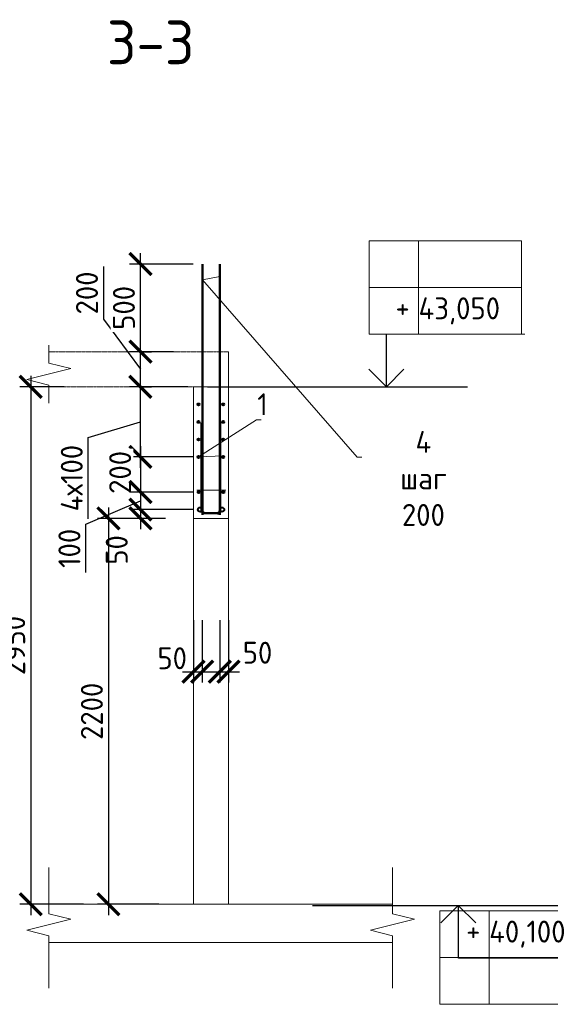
# Model space of a CAD drawing. Header units: millimetres. Extents: x 247266 to 730847, y -636031 to 10052.
# Tile 137 of 196: x 544879 to 550924, y -262141 to -250914. Entities that reach past the tile are written whole.
import ezdxf
from ezdxf import colors
from ezdxf.entities.mleader import LeaderData, LeaderLine
from ezdxf.math import Vec2, Vec3

# ---------------------------------------------------------------- set-up
doc = ezdxf.new("R2010")
doc.units = ezdxf.units.MM
doc.linetypes.add('01 Штриховая _4 мм_', pattern=[6, 3.5, -2.5])
for name, color, linetype, lineweight in [('AF_Perekritie', 7, 'Continuous', 18), ('AF_Stena', 7, 'Continuous', 18), ('KR_Fundament', 7, 'Continuous', 18), ('RAZMER', 7, 'Continuous', 15), ('Арм_хомуты', 7, 'Continuous', 18), ('Арм_шпильки', 7, 'Continuous', 18), ('Армирование', 7, 'Continuous', 40), ('АрмСтер', 7, 'Continuous', 50), ('АС-Таблицы', 7, 'Continuous', 20), ('отметки', 7, 'Continuous', 18), ('подоснова', 7, 'Continuous', 5)]:
    doc.layers.add(name, color=color, linetype=linetype, lineweight=lineweight)
doc.layers.add('РАЗМЕРЫ', color=7, linetype='Continuous')
doc.styles.add('GOST 2.304', font='CS_Gost2304.shx')
doc.styles.add('GOST-2.304_Type-B', font='GOST_Common.ttf')
doc.styles.add('ГОСТ', font='GOST_Common.ttf')
doc.dimstyles.new('мой 25', dxfattribs={"dimscale": 100, "dimtxt": 2.5, "dimasz": 2.5, "dimexe": 1.25, "dimexo": 0.625, "dimtad": 1, "dimdec": 0, "dimlfac": 0.5, "dimtxsty": 'GOST-2.304_Type-B', "dimblk": 'ARCHTICK', "dimcen": 2.5, "dimdle": 1.25, "dimaunit": 1, "dimadec": 1, "dimazin": 2, "dimtfac": 1, "dimtdec": 0, "dimtmove": 1, "dimatfit": 3, "dimfxl": 6, "dimfxlon": 1, "dimtfill": 1, "dimlwd": -1, "dimlwe": -1, "dimarcsym": 0})

# ---------------------------------------------------------------- blocks, each defined once
blk = doc.blocks.new('_None')
blk = doc.blocks.new('_ArchTick')
at = {"color": 0, "linetype": 'ByBlock', "const_width": 0.15}
blk.add_lwpolyline([(-0.5, -0.5), (0.5, 0.5)], dxfattribs=at)
blk = doc.blocks.new('*D929')
at = {"layer": 'DEFPOINTS', "color": 0, "ltscale": 100}
for p in [(546217, -254700), (546254, -254700), (546217, -255100)]:
    blk.add_point(p, dxfattribs=at)
at = {"layer": 'РАЗМЕРЫ', "color": 0, "linetype": 'Continuous'}
for p, q in [((545832, -253729), (545832, -254330)), ((545832, -254330), (546254, -254900)), ((546254, -255225), (546254, -254575)), ((546279, -254700), (546379, -254700)), ((546279, -255100), (546379, -255100))]:
    blk.add_line(p, q, dxfattribs=at)
at = {"layer": 'РАЗМЕРЫ', "color": 0, "ltscale": 100, "xscale": 250, "yscale": 250, "zscale": 250}
for p, rotation in [((546254, -254700), 90), ((546254, -255100), 270)]:
    blk.add_blockref('_ArchTick', p, dxfattribs=dict(at, rotation=rotation))
at = {"layer": 'РАЗМЕРЫ', "color": 0, "lineweight": 0, "ltscale": 100, "insert": (545645, -254030), "char_height": 250, "attachment_point": 5, "rotation": 90, "style": 'GOST-2.304_Type-B', "bg_fill": 3, "box_fill_scale": 1.1, "bg_fill_color": 256, "bg_fill_true_color": 13158600, "bg_fill_transparency": 0}
blk.add_mtext('200', dxfattribs=at)
blk = doc.blocks.new('*D930')
at = {"layer": 'DEFPOINTS', "color": 0, "ltscale": 100}
for p in [(546858, -257698), (546958, -257698), (546958, -258348)]:
    blk.add_point(p, dxfattribs=at)
at = {"layer": 'РАЗМЕРЫ', "color": 0, "linetype": 'Continuous'}
for p, q in [((546858, -257760), (546858, -258473)), ((546958, -257760), (546958, -258473)), ((546733, -258348), (547083, -258348))]:
    blk.add_line(p, q, dxfattribs=at)
at = {"layer": 'РАЗМЕРЫ', "color": 0, "ltscale": 100, "xscale": 250, "yscale": 250, "zscale": 250}
blk.add_blockref('_ArchTick', (546858, -258348), dxfattribs=at)
at = {"layer": 'РАЗМЕРЫ', "color": 0, "ltscale": 100, "xscale": 250, "yscale": 250, "zscale": 250, "rotation": 180}
blk.add_blockref('_ArchTick', (546958, -258348), dxfattribs=at)
at = {"layer": 'РАЗМЕРЫ', "color": 0, "lineweight": 0, "ltscale": 100, "insert": (546616, -258195), "char_height": 250, "attachment_point": 5, "style": 'GOST-2.304_Type-B', "bg_fill": 3, "box_fill_scale": 1.1, "bg_fill_color": 256, "bg_fill_true_color": 13158600, "bg_fill_transparency": 0}
blk.add_mtext('50', dxfattribs=at)
blk = doc.blocks.new('*D931')
at = {"layer": 'DEFPOINTS', "color": 0, "ltscale": 100}
for p in [(547158, -257698), (547258, -257698), (547258, -258348)]:
    blk.add_point(p, dxfattribs=at)
at = {"layer": 'РАЗМЕРЫ', "color": 0, "linetype": 'Continuous'}
for p, q in [((547158, -257760), (547158, -258473)), ((547258, -257760), (547258, -258473)), ((547033, -258348), (547383, -258348))]:
    blk.add_line(p, q, dxfattribs=at)
at = {"layer": 'РАЗМЕРЫ', "color": 0, "ltscale": 100, "xscale": 250, "yscale": 250, "zscale": 250}
blk.add_blockref('_ArchTick', (547158, -258348), dxfattribs=at)
at = {"layer": 'РАЗМЕРЫ', "color": 0, "ltscale": 100, "xscale": 250, "yscale": 250, "zscale": 250, "rotation": 180}
blk.add_blockref('_ArchTick', (547258, -258348), dxfattribs=at)
at = {"layer": 'РАЗМЕРЫ', "color": 0, "lineweight": 0, "ltscale": 100, "insert": (547588, -258132), "char_height": 250, "attachment_point": 5, "style": 'GOST-2.304_Type-B', "bg_fill": 3, "box_fill_scale": 1.1, "bg_fill_color": 256, "bg_fill_true_color": 13158600, "bg_fill_transparency": 0}
blk.add_mtext('50', dxfattribs=at)
blk = doc.blocks.new('*D932')
at = {"layer": 'DEFPOINTS', "color": 0, "ltscale": 100}
for p in [(545449, -255100), (545004, -261000), (547323, -261000)]:
    blk.add_point(p, dxfattribs=at)
at = {"layer": 'РАЗМЕРЫ', "color": 0, "linetype": 'Continuous'}
for p, q in [((545004, -254975), (545004, -261125)), ((545387, -255100), (544879, -255100)), ((545604, -261000), (544879, -261000))]:
    blk.add_line(p, q, dxfattribs=at)
at = {"layer": 'РАЗМЕРЫ', "color": 0, "ltscale": 100, "xscale": 250, "yscale": 250, "zscale": 250}
for p, rotation in [((545004, -255100), 90), ((545004, -261000), 270)]:
    blk.add_blockref('_ArchTick', p, dxfattribs=dict(at, rotation=rotation))
at = {"layer": 'РАЗМЕРЫ', "color": 0, "lineweight": 0, "ltscale": 100, "insert": (544816, -258050), "char_height": 250, "attachment_point": 5, "rotation": 90, "style": 'GOST-2.304_Type-B', "bg_fill": 3, "box_fill_scale": 1.1, "bg_fill_color": 256, "bg_fill_true_color": 13158600, "bg_fill_transparency": 0}
blk.add_mtext('2950', dxfattribs=at)
blk = doc.blocks.new('*D933')
at = {"layer": 'DEFPOINTS', "color": 0, "ltscale": 100}
for p in [(546217, -254700), (546254, -254700), (546217, -255100)]:
    blk.add_point(p, dxfattribs=at)
at = {"layer": 'РАЗМЕРЫ', "color": 0, "linetype": 'Continuous'}
for p, q in [((545832, -253729), (545832, -254330)), ((545832, -254330), (546254, -254900)), ((546254, -255225), (546254, -254575)), ((546279, -254700), (546379, -254700)), ((546279, -255100), (546379, -255100))]:
    blk.add_line(p, q, dxfattribs=at)
at = {"layer": 'РАЗМЕРЫ', "color": 0, "ltscale": 100, "xscale": 250, "yscale": 250, "zscale": 250}
for p, rotation in [((546254, -254700), 90), ((546254, -255100), 270)]:
    blk.add_blockref('_ArchTick', p, dxfattribs=dict(at, rotation=rotation))
at = {"layer": 'РАЗМЕРЫ', "color": 0, "lineweight": 0, "ltscale": 100, "insert": (545645, -254030), "char_height": 250, "attachment_point": 5, "rotation": 90, "style": 'GOST-2.304_Type-B', "bg_fill": 3, "box_fill_scale": 1.1, "bg_fill_color": 256, "bg_fill_true_color": 13158600, "bg_fill_transparency": 0}
blk.add_mtext('200', dxfattribs=at)
blk = doc.blocks.new('*D934')
at = {"layer": 'DEFPOINTS', "color": 0, "ltscale": 100}
for p in [(546254, -255100), (546858, -255100), (546780, -255900)]:
    blk.add_point(p, dxfattribs=at)
at = {"layer": 'РАЗМЕРЫ', "color": 0, "linetype": 'Continuous'}
for p, q in [((546254, -256025), (546254, -254975)), ((546796, -255100), (546129, -255100)), ((545660, -255678), (546254, -255500)), ((545660, -256604), (545660, -255678)), ((546717, -255900), (546129, -255900))]:
    blk.add_line(p, q, dxfattribs=at)
at = {"layer": 'РАЗМЕРЫ', "color": 0, "ltscale": 100, "xscale": 250, "yscale": 250, "zscale": 250}
for p, rotation in [((546254, -255100), 90), ((546254, -255900), 270)]:
    blk.add_blockref('_ArchTick', p, dxfattribs=dict(at, rotation=rotation))
at = {"layer": 'РАЗМЕРЫ', "color": 0, "lineweight": 0, "ltscale": 100, "insert": (545472, -256141), "char_height": 250, "attachment_point": 5, "rotation": 90, "style": 'GOST-2.304_Type-B', "bg_fill": 3, "box_fill_scale": 1.1, "bg_fill_color": 256, "bg_fill_true_color": 13158600, "bg_fill_transparency": 0}
blk.add_mtext('4х100', dxfattribs=at)
blk = doc.blocks.new('*D979')
at = {"layer": 'DEFPOINTS', "color": 0, "ltscale": 100}
for p in [(546254, -253700), (546960, -253700), (546692, -254700)]:
    blk.add_point(p, dxfattribs=at)
at = {"layer": 'РАЗМЕРЫ', "color": 0, "linetype": 'Continuous'}
for p, q in [((546254, -254825), (546254, -253575)), ((546854, -253700), (546129, -253700)), ((546629, -254700), (546129, -254700))]:
    blk.add_line(p, q, dxfattribs=at)
at = {"layer": 'РАЗМЕРЫ', "color": 0, "ltscale": 100, "xscale": 250, "yscale": 250, "zscale": 250}
for p, rotation in [((546254, -253700), 90), ((546254, -254700), 270)]:
    blk.add_blockref('_ArchTick', p, dxfattribs=dict(at, rotation=rotation))
at = {"layer": 'РАЗМЕРЫ', "color": 0, "lineweight": 0, "ltscale": 100, "insert": (546066, -254200), "char_height": 250, "attachment_point": 5, "rotation": 90, "style": 'GOST-2.304_Type-B', "bg_fill": 3, "box_fill_scale": 1.1, "bg_fill_color": 256, "bg_fill_true_color": 13158600, "bg_fill_transparency": 0}
blk.add_mtext('500', dxfattribs=at)
blk = doc.blocks.new('*U192')
at = {"color": 0, "linetype": 'ByBlock', "lineweight": -2}
for p, q in [((-109, 25), (-105, 1027)), ((-95, 1027), (-105, 1027)), ((-99, 25), (-95, 1027)), ((99, 25), (103, 1026)), ((103, 1026), (113, 1026)), ((109, 25), (113, 1026)), ((-108, 16), (-109, 25)), ((-104, 8), (-108, 16)), ((-99, 1), (-104, 8)), ((-98, 19), (-99, 25)), ((-92, -5), (-99, 1)), ((-96, 13), (-98, 19)), ((-92, 8), (-96, 13)), ((-87, 4), (-92, 8)), ((-81, 1), (-87, 4)), ((-74, 0), (-81, 1)), ((-74, 0), (74, 0)), ((74, 0), (81, 1)), ((81, 1), (87, 3)), ((87, 3), (92, 7)), ((92, 7), (96, 12)), ((96, 12), (98, 18)), ((98, 18), (99, 25)), ((99, 0), (105, 7)), ((105, 7), (108, 16)), ((108, 16), (109, 25)), ((-83, -9), (-92, -5)), ((-74, -10), (-83, -9)), ((74, -10), (-74, -10)), ((74, -10), (83, -9)), ((83, -9), (92, -6)), ((92, -6), (99, 0))]:
    blk.add_line(p, q, dxfattribs=at)
at = {"style": 'GOST 2.304', "oblique": 15, "flags": 9}
for tag, p in [('ПОЗИЦИЯ', (1066, -185)), ('ДИАМЕТР', (1066, -189)), ('КЛАСС', (1066, -194)), ('ДЛИНА', (1067, -199)), ('МАССА', (1067, -204))]:
    blk.add_attdef(tag, p, '', height=2.5, dxfattribs=at)
blk = doc.blocks.new('*D980')
at = {"layer": 'DEFPOINTS', "color": 0, "ltscale": 100}
for p in [(546916, -255900), (546254, -256300), (546918, -256300)]:
    blk.add_point(p, dxfattribs=at)
at = {"layer": 'РАЗМЕРЫ', "color": 0, "linetype": 'Continuous'}
for p, q in [((546254, -255775), (546254, -256425)), ((546854, -255900), (546129, -255900)), ((546854, -256300), (546129, -256300))]:
    blk.add_line(p, q, dxfattribs=at)
at = {"layer": 'РАЗМЕРЫ', "color": 0, "ltscale": 100, "xscale": 250, "yscale": 250, "zscale": 250}
for p, rotation in [((546254, -255900), 90), ((546254, -256300), 270)]:
    blk.add_blockref('_ArchTick', p, dxfattribs=dict(at, rotation=rotation))
at = {"layer": 'РАЗМЕРЫ', "color": 0, "lineweight": 0, "ltscale": 100, "insert": (546023, -256076), "char_height": 250, "attachment_point": 5, "rotation": 90, "style": 'GOST-2.304_Type-B', "bg_fill": 3, "box_fill_scale": 1.1, "bg_fill_color": 256, "bg_fill_true_color": 13158600, "bg_fill_transparency": 0}
blk.add_mtext('200', dxfattribs=at)
blk = doc.blocks.new('*D981')
at = {"layer": 'DEFPOINTS', "color": 0, "ltscale": 100}
for p in [(546918, -256300), (546254, -256500), (546933, -256500)]:
    blk.add_point(p, dxfattribs=at)
at = {"layer": 'РАЗМЕРЫ', "color": 0, "linetype": 'Continuous'}
for p, q in [((546254, -256175), (546254, -256625)), ((546854, -256300), (546129, -256300)), ((545632, -256667), (546254, -256400)), ((546854, -256500), (546129, -256500)), ((545632, -257217), (545632, -256667))]:
    blk.add_line(p, q, dxfattribs=at)
at = {"layer": 'РАЗМЕРЫ', "color": 0, "ltscale": 100, "xscale": 250, "yscale": 250, "zscale": 250}
for p, rotation in [((546254, -256300), 90), ((546254, -256500), 270)]:
    blk.add_blockref('_ArchTick', p, dxfattribs=dict(at, rotation=rotation))
at = {"layer": 'РАЗМЕРЫ', "color": 0, "lineweight": 0, "ltscale": 100, "insert": (545445, -256942), "char_height": 250, "attachment_point": 5, "rotation": 90, "style": 'GOST-2.304_Type-B', "bg_fill": 3, "box_fill_scale": 1.1, "bg_fill_color": 256, "bg_fill_true_color": 13158600, "bg_fill_transparency": 0}
blk.add_mtext('100', dxfattribs=at)
blk = doc.blocks.new('*D982')
at = {"layer": 'DEFPOINTS', "color": 0, "ltscale": 100}
for p in [(546933, -256500), (546254, -256600), (546601, -256600)]:
    blk.add_point(p, dxfattribs=at)
at = {"layer": 'РАЗМЕРЫ', "color": 0, "linetype": 'Continuous'}
for p, q in [((546254, -256375), (546254, -256725)), ((546854, -256500), (546129, -256500)), ((546539, -256600), (546129, -256600))]:
    blk.add_line(p, q, dxfattribs=at)
at = {"layer": 'РАЗМЕРЫ', "color": 0, "ltscale": 100, "xscale": 250, "yscale": 250, "zscale": 250}
for p, rotation in [((546254, -256500), 270), ((546254, -256600), 90)]:
    blk.add_blockref('_ArchTick', p, dxfattribs=dict(at, rotation=rotation))
at = {"layer": 'РАЗМЕРЫ', "color": 0, "lineweight": 0, "ltscale": 100, "insert": (545984, -256960), "char_height": 250, "attachment_point": 5, "rotation": 90, "style": 'GOST-2.304_Type-B', "bg_fill": 3, "box_fill_scale": 1.1, "bg_fill_color": 256, "bg_fill_true_color": 13158600, "bg_fill_transparency": 0}
blk.add_mtext('50', dxfattribs=at)
blk = doc.blocks.new('*D1022')
at = {"layer": 'DEFPOINTS', "color": 0, "ltscale": 100}
for p in [(546601, -256600), (545889, -261000), (546528, -261000)]:
    blk.add_point(p, dxfattribs=at)
at = {"layer": 'РАЗМЕРЫ', "color": 0, "linetype": 'Continuous'}
for p, q in [((545889, -256475), (545889, -261125)), ((546489, -256600), (545764, -256600)), ((546465, -261000), (545764, -261000))]:
    blk.add_line(p, q, dxfattribs=at)
at = {"layer": 'РАЗМЕРЫ', "color": 0, "ltscale": 100, "xscale": 250, "yscale": 250, "zscale": 250}
for p, rotation in [((545889, -256600), 90), ((545889, -261000), 270)]:
    blk.add_blockref('_ArchTick', p, dxfattribs=dict(at, rotation=rotation))
at = {"layer": 'РАЗМЕРЫ', "color": 0, "lineweight": 0, "ltscale": 100, "insert": (545701, -258800), "char_height": 250, "attachment_point": 5, "rotation": 90, "style": 'GOST-2.304_Type-B', "bg_fill": 3, "box_fill_scale": 1.1, "bg_fill_color": 256, "bg_fill_true_color": 13158600, "bg_fill_transparency": 0}
blk.add_mtext('2200', dxfattribs=at)
blk = doc.blocks.new('*T2942')
at = {"layer": 'DEFPOINTS', "color": 8, "linetype": 'ByBlock', "lineweight": 0}
for p, q in [((0, 1067), (1734, 1067)), ((0, 0), (0, 1067)), ((561, 0), (561, 1067)), ((1734, 0), (1734, 1067)), ((0, 533), (1734, 533)), ((0, 0), (1734, 0))]:
    blk.add_line(p, q, dxfattribs=at)
at = {"layer": 'АС-Таблицы', "color": 0, "char_height": 250, "style": 'ГОСТ'}
for s, insert, width, attachment_point in [('+', (461, 967), 361.22, 3), ('40,100', (561, 800), 1173.09, 4)]:
    blk.add_mtext(s, dxfattribs=dict(at, insert=insert, width=width, attachment_point=attachment_point))
blk = doc.blocks.new('*T2950')
at = {"layer": 'DEFPOINTS', "color": 8, "linetype": 'ByBlock', "lineweight": 0}
for p, q in [((0, 0), (1734, 0)), ((0, 0), (0, -1067)), ((561, 0), (561, -1067)), ((1734, 0), (1734, -1067)), ((0, -533), (1734, -533)), ((0, -1067), (1734, -1067))]:
    blk.add_line(p, q, dxfattribs=at)
at = {"layer": 'АС-Таблицы', "color": 0, "char_height": 250, "style": 'ГОСТ'}
for s, insert, width, attachment_point in [('+', (461, -633), 361.22, 3), ('43,050', (561, -800), 1173.09, 4)]:
    blk.add_mtext(s, dxfattribs=dict(at, insert=insert, width=width, attachment_point=attachment_point))

msp = doc.modelspace()

# ---------------------------------------------------------------- linework, layer by layer
for points in [[(548927.88, -255100.21), (549762.45, -255100.21)], [(548214.52, -261013.26), (551175.49, -261013.26)]]:
    msp.add_lwpolyline(points)
at = {"layer": 'AF_Perekritie', "linetype": '01 Штриховая _4 мм_', "lineweight": 9}
for p, q in [((547258.39, -254700.12), (545209.81, -254700.12)), ((545209.81, -255100.12), (547258.39, -255100.12))]:
    msp.add_line(p, q, dxfattribs=at)
at = {"layer": 'AF_Stena', "lineweight": 20}
for p, q in [((546858.39, -255100.12), (546858.39, -261000.12)), ((547258.39, -255100.12), (546858.39, -255100.12)), ((547258.39, -261000.12), (547258.39, -255100.12))]:
    msp.add_line(p, q, dxfattribs=at)
for points in [[(545209.81, -254775.12), (545209.81, -254625.12)], [(545209.81, -254775.12), (545209.81, -254830.12)], [(545209.81, -254830.12), (545459.81, -254892.62)], [(545459.81, -254892.62), (544959.81, -255017.62)], [(544959.81, -255017.62), (545209.81, -255080.12)], [(545209.81, -255080.12), (545209.81, -255135.12)], [(545209.81, -255135.12), (545209.81, -255285.12)], [(545209.81, -261053.45), (545209.81, -260581.6)], [(549126.2, -261053.45), (549126.2, -260581.6)], [(545209.81, -261053.45), (545209.81, -261108.45)], [(545209.81, -261108.45), (545459.81, -261170.95)], [(549126.2, -261053.45), (549126.2, -261108.45)], [(549126.2, -261108.45), (549376.2, -261170.95)], [(545459.81, -261170.95), (544959.81, -261295.95)], [(549376.2, -261170.95), (548876.2, -261295.95)], [(544959.81, -261295.95), (545209.81, -261358.45)], [(548876.2, -261295.95), (549126.2, -261358.45)], [(545209.81, -261358.45), (545209.81, -261413.45)], [(545209.81, -261413.45), (545209.81, -261957.56)], [(549126.2, -261358.45), (549126.2, -261413.45)], [(549126.2, -261413.45), (549126.2, -261957.56)]]:
    msp.add_lwpolyline(points, dxfattribs=at)
at = {"layer": 'KR_Fundament', "lineweight": 9}
for p, q in [((549126.2, -261000.12), (545209.81, -261000.12)), ((545209.81, -261435.97), (549126.2, -261435.97))]:
    msp.add_line(p, q, dxfattribs=at)
at = {"layer": 'RAZMER', "ltscale": 100}
for p, q in [((549072.25, -254498.44), (550634.75, -254498.44)), ((549072.25, -254501.08), (550634.75, -254501.08)), ((549072.25, -254501.08), (550634.75, -254501.08)), ((549875.69, -261460.61), (549877.22, -261607.42)), ((549877.22, -261612.38), (551439.72, -261612.38)), ((549877.22, -261612.38), (551439.72, -261612.38)), ((549877.22, -261615.03), (551439.72, -261615.03))]:
    msp.add_line(p, q, dxfattribs=at)
at = {"layer": 'Арм_шпильки'}
msp.add_line((546898.39, -256280.27), (547227.89, -256280.27), dxfattribs=at)
at = {"layer": 'Армирование', "ltscale": 100}
for centre in [(546918.39, -256300.27), (547198.39, -256300.27)]:
    msp.add_circle(centre, 12, dxfattribs=at)
at = {"layer": 'АрмСтер', "ltscale": 15}
for p, q in [((546959.67, -256558.22), (546959.67, -253700.12)), ((547158.09, -256558.22), (547158.09, -253700.12))]:
    msp.add_line(p, q, dxfattribs=at)
at = {"layer": 'отметки', "linetype": 'Continuous', "lineweight": 25, "ltscale": 100}
for p, q in [((549056.35, -255100.64), (549056.35, -254500.64)), ((549875.69, -261013.26), (549875.69, -261613.26))]:
    msp.add_line(p, q, dxfattribs=at)
for points in [[(548856.35, -254900.64), (549056.35, -255100.64), (549256.35, -254900.64)], [(549675.69, -261213.26), (549875.69, -261013.26), (550075.69, -261213.26)]]:
    msp.add_lwpolyline(points, dxfattribs=at)

# ---------------------------------------------------------------- block references
for name, p in [('*T2950', (548861.31, -253434.42)), ('*T2942', (549666.27, -262140.76))]:
    msp.add_blockref(name, p)

# ---------------------------------------------------------------- texts
at = {"layer": 'РАЗМЕРЫ', "insert": (546370.59, -251172.89), "char_height": 500, "attachment_point": 5, "style": 'GOST-2.304_Type-B'}
msp.add_mtext_dynamic_manual_height_columns('3-3', width=3941.2128, gutter_width=625, heights=[0], dxfattribs=at)

# ---------------------------------------------------------------- leaders
at = {"layer": 'подоснова'}
ml = msp.add_multileader_mtext('Standard', dxfattribs=at)
ml.set_content('1 ', color=256, style='GOST-2.304_Type-B')
ml.set_leader_properties(color=256, linetype='ByLayer', lineweight=15)
ml.set_arrow_properties(name='NONE')
ml.build(insert=Vec2(0, 0))
ml.multileader.update_dxf_attribs({"text_left_attachment_type": 6, "text_right_attachment_type": 6, "dogleg_length": 10, "arrow_head_size": 18})
ctx = ml.context
ctx.base_point, ctx.char_height, ctx.arrow_head_size, ctx.landing_gap_size, ctx.plane_origin = Vec3(547587.39, -255474.74), 250, 18, 20, Vec3(546592.87, -255034.46)
ctx.left_attachment, ctx.right_attachment, ctx.text_align_type = 6, 6, 1
notes = []
notes.append((ctx, [(0, (1, 1, 0), (547577.35, -255474.74), (1, 0), 10, [(1, [(547199.33, -255887.34), (546915.48, -255896.72)], 0, [])])]))
ctx.mtext.insert, ctx.mtext.width, ctx.mtext.alignment, ctx.mtext.flow_direction = Vec3(547644.89, -255174.74), 22.8978, 2, 5
for ctx, leaders in notes:
    for number, flags, end, landing, length, lines in leaders:
        leader = LeaderData()
        leader.index, (leader.has_last_leader_line, leader.has_dogleg_vector, leader.attachment_direction) = number, flags
        leader.last_leader_point, leader.dogleg_vector, leader.dogleg_length = Vec3(end), Vec3(landing), length
        for number, points, colour, breaks in lines:
            line = LeaderLine()
            line.index, line.vertices, line.color, line.breaks = number, Vec3.list(points), colors.encode_raw_color(colour), breaks
            leader.lines.append(line)
        ctx.leaders.append(leader)

# ---------------------------------------------------------------- next in the draw order: dimensions: what is measured, and where the dimension line sits
at = {"layer": 'РАЗМЕРЫ', "lineweight": 0}
dim = msp.add_linear_dim(base=(546253.67, -254700.12), p1=(546216.67, -255100.12), p2=(546216.91, -254700.12), angle=90, dimstyle='мой 25', dxfattribs=at)
dim.commit()
dim.dimension.update_dxf_attribs({"geometry": '*D929', "text_midpoint": (545832.19, -254267.39), "dimtype": 160})
dim = msp.add_linear_dim(base=(546958.35, -258347.71), p1=(546858.39, -257697.53), p2=(546958.35, -257697.53), dimstyle='мой 25', dxfattribs=at)
dim.commit()
dim.dimension.update_dxf_attribs({"geometry": '*D930', "text_midpoint": (546615.76, -258382.28), "dimtype": 160})

# ---------------------------------------------------------------- next in the draw order: dimensions: what is measured, and where the dimension line sits
dim = msp.add_linear_dim(base=(547258.39, -258347.71), p1=(547158.35, -257697.53), p2=(547258.39, -257697.53), dimstyle='мой 25', dxfattribs=at)
dim.commit()
dim.dimension.update_dxf_attribs({"geometry": '*D931', "text_midpoint": (547588, -258319.7), "dimtype": 160})

# ---------------------------------------------------------------- next in the draw order: dimensions: what is measured, and where the dimension line sits
dim = msp.add_linear_dim(base=(545003.83, -261000.12), p1=(545449.34, -255100.12), p2=(547322.61, -261000.12), angle=90, dimstyle='мой 25', dxfattribs=at)
dim.commit()
dim.dimension.update_dxf_attribs({"geometry": '*D932', "text_midpoint": (544816.2, -258050.12)})

# ---------------------------------------------------------------- next in the draw order: linework, layer by layer
msp.add_lwpolyline([(547018.91, -255100.21), (549979.88, -255100.21)])
at = {"layer": 'AF_Stena', "lineweight": 20}
msp.add_line((547258.39, -255100.12), (547258.39, -254701.14), dxfattribs=at)
at = {"layer": 'Армирование', "ltscale": 100}
for centre, radius in [((547196.1, -255300.39), 12), ((547196.1, -255500.39), 12), ((547196.1, -255700.39), 12), ((547196.1, -255900.39), 12), ((547183.31, -256500.12), 25)]:
    msp.add_circle(centre, radius, dxfattribs=at)

# ---------------------------------------------------------------- next in the draw order: block references
at = {"layer": 'Арм_хомуты', "lineweight": 40, "rotation": 0.209348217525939}
msp.add_blockref('*U192', (547058.88, -256535.78), dxfattribs=at)

# ---------------------------------------------------------------- next in the draw order: dimensions: what is measured, and where the dimension line sits
at = {"layer": 'РАЗМЕРЫ', "lineweight": 0}
dim = msp.add_linear_dim(base=(546253.67, -254700.12), p1=(546216.67, -255100.12), p2=(546216.91, -254700.12), angle=90, dimstyle='мой 25', dxfattribs=at)
dim.commit()
dim.dimension.update_dxf_attribs({"geometry": '*D933', "text_midpoint": (545832.19, -254267.39), "dimtype": 160})

# ---------------------------------------------------------------- next in the draw order: dimensions: what is measured, and where the dimension line sits
dim = msp.add_linear_dim(base=(546253.67, -253700.12), p1=(546691.85, -254700.12), p2=(546959.67, -253700.12), angle=90, dimstyle='мой 25', dxfattribs=at)
dim.commit()
dim.dimension.update_dxf_attribs({"geometry": '*D979', "text_midpoint": (546066.05, -254200.12)})
dim = msp.add_linear_dim(base=(546253.67, -255100.12), p1=(546779.66, -255900.39), p2=(546858.39, -255100.12), angle=90, text='4х100', dimstyle='мой 25', dxfattribs=at)
dim.commit()
dim.dimension.update_dxf_attribs({"geometry": '*D934', "text_midpoint": (545471.92, -255740.99)})

# ---------------------------------------------------------------- next in the draw order: linework, layer by layer
at = {"layer": 'Армирование', "ltscale": 100}
for centre, radius in [((546916.1, -255300.39), 12), ((546916.1, -255500.39), 12), ((546916.1, -255900.39), 12), ((546933.31, -256500.12), 25)]:
    msp.add_circle(centre, radius, dxfattribs=at)

# ---------------------------------------------------------------- next in the draw order: dimensions: what is measured, and where the dimension line sits
at = {"layer": 'РАЗМЕРЫ', "lineweight": 0}
dim = msp.add_linear_dim(base=(546253.67, -256300.27), p1=(546916.1, -255900.39), p2=(546918.39, -256300.27), angle=90, dimstyle='мой 25', dxfattribs=at)
dim.commit()
dim.dimension.update_dxf_attribs({"geometry": '*D980', "text_midpoint": (546210.72, -256075.89), "dimtype": 160})

# ---------------------------------------------------------------- next in the draw order: linework, layer by layer
at = {"layer": 'Армирование', "ltscale": 100}
msp.add_circle((546916.1, -255700.39), 12, dxfattribs=at)

# ---------------------------------------------------------------- next in the draw order: dimensions: what is measured, and where the dimension line sits
at = {"layer": 'РАЗМЕРЫ', "lineweight": 0}
dim = msp.add_linear_dim(base=(546253.67, -256500.12), p1=(546918.39, -256300.27), p2=(546933.31, -256500.12), angle=90, dimstyle='мой 25', dxfattribs=at)
dim.commit()
dim.dimension.update_dxf_attribs({"geometry": '*D981', "text_midpoint": (545632.43, -256729.35), "dimtype": 160})

# ---------------------------------------------------------------- next in the draw order: dimensions: what is measured, and where the dimension line sits
dim = msp.add_linear_dim(base=(546253.67, -256600.12), p1=(546933.31, -256500.12), p2=(546601.1, -256600.12), angle=90, dimstyle='мой 25', dxfattribs=at)
dim.commit()
dim.dimension.update_dxf_attribs({"geometry": '*D982', "text_midpoint": (546171.21, -256959.91), "dimtype": 160})

# ---------------------------------------------------------------- next in the draw order: linework, layer by layer
at = {"layer": 'AF_Stena', "lineweight": 20}
msp.add_line((546858.39, -256601.48), (547258.39, -256601.48), dxfattribs=at)

# ---------------------------------------------------------------- next in the draw order: dimensions: what is measured, and where the dimension line sits
at = {"layer": 'РАЗМЕРЫ', "lineweight": 0}
dim = msp.add_linear_dim(base=(545888.8, -261000.12), p1=(546601.1, -256600.12), p2=(546527.91, -261000.12), angle=90, dimstyle='мой 25', dxfattribs=at)
dim.commit()
dim.dimension.update_dxf_attribs({"geometry": '*D1022', "text_midpoint": (545701.17, -258800.12)})

# ---------------------------------------------------------------- next in the draw order: leaders
at = {"layer": 'подоснова'}
ml = msp.add_multileader_mtext('Standard', dxfattribs=at)
ml.set_content('4 шаг 200', color=256, style='GOST-2.304_Type-B')
ml.set_leader_properties(color=256, linetype='ByLayer', lineweight=15)
ml.set_arrow_properties(name='NONE')
ml.build(insert=Vec2(0, 0))
ml.multileader.update_dxf_attribs({"text_left_attachment_type": 6, "text_right_attachment_type": 6, "dogleg_length": 10, "arrow_head_size": 18})
ctx = ml.context
ctx.base_point, ctx.char_height, ctx.arrow_head_size, ctx.landing_gap_size, ctx.plane_origin = Vec3(548734.8, -255902.54), 250, 18, 20, Vec3(546658.78, -252824.93)
ctx.left_attachment, ctx.right_attachment, ctx.text_align_type = 6, 6, 1
notes = []
notes.append((ctx, [(0, (1, 1, 0), (548724.18, -255902.79), (1, 0), 10, [(1, [(547158.09, -253841.45), (546959.67, -253879.29)], 0, [])])]))
ctx.mtext.insert, ctx.mtext.width, ctx.mtext.alignment, ctx.mtext.flow_direction = Vec3(549477.9, -255602.54), 22.8978, 2, 5
for ctx, leaders in notes:
    for number, flags, end, landing, length, lines in leaders:
        leader = LeaderData()
        leader.index, (leader.has_last_leader_line, leader.has_dogleg_vector, leader.attachment_direction) = number, flags
        leader.last_leader_point, leader.dogleg_vector, leader.dogleg_length = Vec3(end), Vec3(landing), length
        for number, points, colour, breaks in lines:
            line = LeaderLine()
            line.index, line.vertices, line.color, line.breaks = number, Vec3.list(points), colors.encode_raw_color(colour), breaks
            leader.lines.append(line)
        ctx.leaders.append(leader)

doc.saveas('drawing.dxf')
